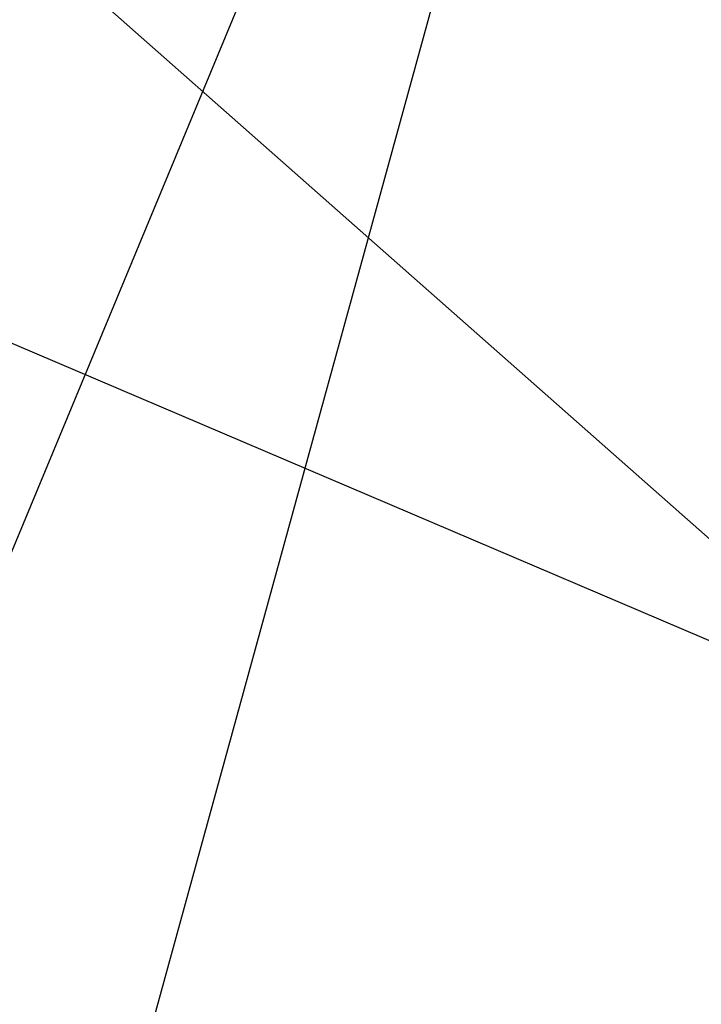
# Model space of a CAD drawing. Header units: millimetres. Extents: x -78 to 106, y -69 to 35.
# Tile 226 of 256: x 73.826 to 74.419, y -33.53 to -32.673. Entities that reach past the tile are written whole.
import ezdxf

# ---------------------------------------------------------------- set-up
doc = ezdxf.new("R2010")
doc.units = ezdxf.units.MM
doc.header["$LTSCALE"] = 25.4
doc.layers.get('0').update_dxf_attribs({"true_color": 0xff5454})

# ---------------------------------------------------------------- blocks, each defined once
blk = doc.blocks.new('LVM-SPOT-L-LED-10147.STL')
at = {"color": 250, "true_color": 0x262626}
mesh = blk.add_polyface(dxfattribs=at)
corners = [(72.94220733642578, -47.4371223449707, 8.087478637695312), (-38.52193832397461, 6.795537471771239, 73.48494720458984), (-39.98932647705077, 0.744635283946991, 75.35550689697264), (74.40959167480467, -41.3862190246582, 6.216917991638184)]
mesh.append_faces([[corners[k] for k in face] for face in [(0, 1, 2), (1, 0, 3)]], dxfattribs={"vtx0": -1, "color": 250})
at = {"color": 7, "true_color": 0xfefefe}
mesh = blk.add_polyface(dxfattribs=at)
corners = [(74.61978912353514, -33.29646301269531, 32.38916015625), (70.09641265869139, -29.29986381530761, 36.50114059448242), (68.97321319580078, -30.88737487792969, 35.75255966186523), (75.74298858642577, -31.70895195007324, 33.13773727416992)]
mesh.append_faces([[corners[k] for k in face] for face in [(0, 1, 2), (1, 0, 3)]], dxfattribs={"vtx0": -1, "color": 7})
mesh = blk.add_polyface(dxfattribs=at)
corners = [(74.50378417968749, -30.16700553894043, 44.5214729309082), (80.02623748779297, -34.36016845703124, 42.22755813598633), (74.3796615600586, -31.95108032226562, 45.59095764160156), (80.1503677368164, -32.57609176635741, 41.1580696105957)]
mesh.append_faces([[corners[k] for k in face] for face in [(0, 1, 2), (1, 0, 3)]], dxfattribs={"vtx0": -1, "color": 7})
at = {"color": 7, "true_color": 0xffffff}
mesh = blk.add_polyface(dxfattribs=at)
corners = [(72.68931579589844, -35.85932922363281, 70.90338134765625), (73.23485565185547, -31.25720405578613, 71.51139068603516), (71.53102111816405, -35.36514663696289, 71.59332275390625), (74.39315032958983, -31.75138664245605, 70.82144927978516)]
mesh.append_faces([[corners[k] for k in face] for face in [(0, 1, 2), (1, 0, 3)]], dxfattribs={"vtx0": -1, "color": 7})
at = {"color": 7, "true_color": 0xfefefe}
mesh = blk.add_polyface(dxfattribs=at)
corners = [(74.3796615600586, -31.95108032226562, 45.59095764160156), (79.49052429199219, -36.31131362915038, 42.7257194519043), (73.84394836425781, -33.90222549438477, 46.0891227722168), (80.02623748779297, -34.36016845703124, 42.22755813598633)]
mesh.append_faces([[corners[k] for k in face] for face in [(0, 1, 2), (1, 0, 3)]], dxfattribs={"vtx0": -1, "color": 7})
at = {"color": 18, "true_color": 0x000000}
mesh = blk.add_polyface(dxfattribs=at)
corners = [(63.52265167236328, -33.20490264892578, 13.29800701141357), (74.23175811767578, -42.65019607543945, 6.823702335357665), (62.13195037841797, -37.48786163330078, 14.03099060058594), (75.62245941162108, -38.36723327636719, 6.090718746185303)]
mesh.append_faces([[corners[k] for k in face] for face in [(0, 1, 2), (1, 0, 3)]], dxfattribs={"vtx0": -1, "color": 18})

msp = doc.modelspace()

# ---------------------------------------------------------------- block references
at = {"color": 0}
msp.add_blockref('LVM-SPOT-L-LED-10147.STL', (0, 0), dxfattribs=at)

doc.saveas('drawing.dxf')
